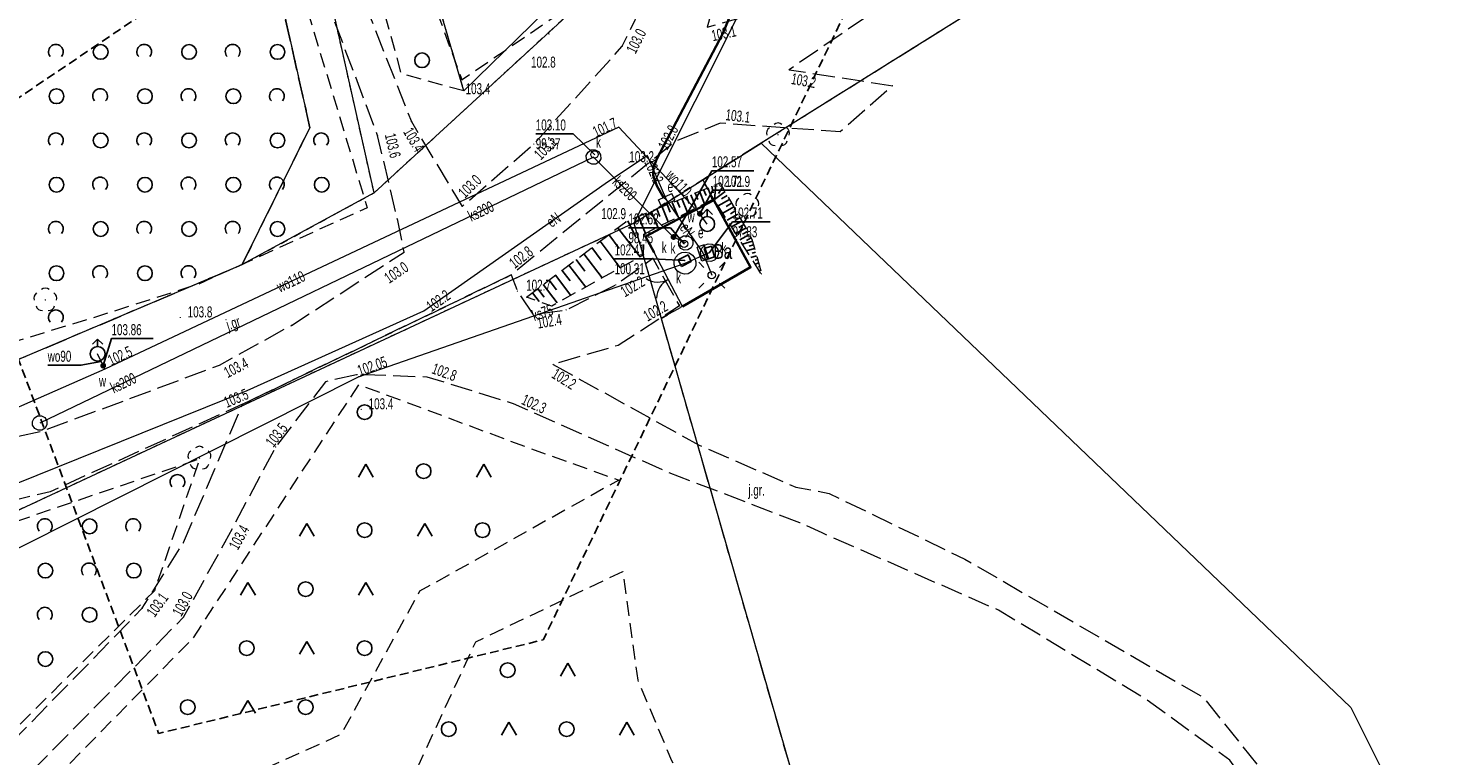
# Model space of a CAD drawing. Header units: metres. Extents: x 5550910 to 5553628, y 5952297 to 5957865.
# Tile 6 of 36: x 5552328 to 5552424, y 5953303 to 5953352. Entities that reach past the tile are written whole.
import ezdxf
from ezdxf.enums import TextEntityAlignment as Align

# ---------------------------------------------------------------- set-up
doc = ezdxf.new("R2010")
doc.units = ezdxf.units.M
for name, pattern in [('1.0_0.5', [1.5, 1, -0.5]), ('1.5_0.5', [2, 1.5, -0.5]), ('2', [0.9, 0.6, -0.3]), ('219-500', [0]), ('egkk-500', [2, 1.5, -0.5]), ('egug-500', [1, 0.5, -0.5]), ('otob_500', [0])]:
    doc.linetypes.add(name, pattern=pattern)
doc.layers.get('0').update_dxf_attribs({"color": 2, "lineweight": 5})
doc.styles.get("Standard").update_dxf_attribs({"font": 'Working1250', "width": 0.75})
doc.linetypes.add('902-500', pattern='A,3.75,0,[1,ksztalty.shx,S=0.5,R=0,X=0,Y=0],3.75', length=7.5)

# ---------------------------------------------------------------- blocks, each defined once
blk = doc.blocks.new('SUWH')
at = {"color": 0, "linetype": 'Continuous'}
for p in [(-0.354, 0.646), (0, 0.5), (0.354, 0.646)]:
    blk.add_line(p, (0, 1), dxfattribs=at)
blk.add_circle((0, 0), 0.5, dxfattribs=at)
blk = doc.blocks.new('US25')
at = {"linetype": 'Continuous', "lineweight": 0}
h = blk.add_hatch(color=0, dxfattribs=at)
edge = h.paths.add_edge_path()
edge.add_arc((0, 0), 0.2, 0, 360)
blk = doc.blocks.new('PW01')
at = {"linetype": 'Continuous', "lineweight": 13}
h = blk.add_hatch(color=0, dxfattribs=at)
edge = h.paths.add_edge_path()
edge.add_arc((0, 0), 0.045, 0, 360)
blk = doc.blocks.new('OP021')
at = {"linetype": 'Continuous', "lineweight": 13}
h = blk.add_hatch(color=0, dxfattribs=at)
edge = h.paths.add_edge_path()
edge.add_arc((0, 0), 0.05, 0, 360)
at = {"color": 0, "linetype": 'Continuous', "lineweight": 13}
for centre, start, end in [((-0.38, 0.124), 121.308, 202.548), ((0, 0.4), 49.272, 130.728), ((0.38, 0.124), 337.452, 58.692), ((-0.235, -0.324), 193.221, 274.871), ((0.235, -0.324), 265.129, 346.779)]:
    blk.add_arc(centre, 0.4, start, end, dxfattribs=at)
blk = doc.blocks.new('US22')
at = {"color": 0, "linetype": 'Continuous', "lineweight": 13}
blk.add_circle((0, 0), 0.25, dxfattribs=at)
blk = doc.blocks.new('US18')
at = {"color": 0, "linetype": 'Continuous', "lineweight": 13}
for p, q in [((-0.5, -0.25), (-0.5, 0.25)), ((-0.5, 0.25), (0.5, 0.25)), ((0.5, -0.25), (0.5, 0.25)), ((-0.5, -0.25), (0.5, -0.25))]:
    blk.add_line(p, q, dxfattribs=at)
blk = doc.blocks.new('SM01')
at = {"color": 0, "linetype": 'Continuous', "lineweight": 13}
for p, q in [((-0.53, 0.531), (-0.883, 0.884)), ((0.531, 0.531), (0.884, 0.884)), ((-0.53, -0.53), (-0.883, -0.883)), ((0.531, -0.53), (0.884, -0.883))]:
    blk.add_line(p, q, dxfattribs=at)
blk.add_circle((0, 0), 0.25, dxfattribs=at)
blk = doc.blocks.new('SUPWP')
at = {"color": 0, "linetype": 'Continuous'}
blk.add_lwpolyline([(-0.375, -0.25), (0.375, -0.25), (0.375, 0.25), (-0.375, 0.25)], close=True, dxfattribs=at)
blk = doc.blocks.new('OTZK3')
at = {"color": 0, "linetype": 'Continuous'}
for p, q in [((-0.5, -0.289), (0, 0.577)), ((0, 0.577), (0.5, -0.289))]:
    blk.add_line(p, q, dxfattribs=at)
blk = doc.blocks.new('OTZK1')
at = {"color": 0, "linetype": 'Continuous'}
blk.add_circle((0, 0), 0.5, dxfattribs=at)
blk = doc.blocks.new('OTZK2')
at = {"color": 0, "linetype": 'Continuous'}
blk.add_arc((0, 0), 0.5, 318.85, 221.162, dxfattribs=at)
blk = doc.blocks.new('OK02')
at = {"color": 0, "linetype": 'Continuous', "lineweight": 0}
for centre, start, end in [((-1.5, 0), 0, 60), ((1.5, 0), 120, 180)]:
    blk.add_arc(centre, 1.5, start, end, dxfattribs=at)

msp = doc.modelspace()

# ---------------------------------------------------------------- linework, layer by layer
at = {"layer": '000 Inne (niezydentyfikowane)', "color": 7, "linetype": 'CONTINUOUS', "lineweight": 25, "flags": 128}
for points in [[(5552374.43, 5953341.16), (5552374.76, 5953340.36)], [(5552374.7, 5953341.27), (5552374.79, 5953340.82)], [(5552374.98, 5953341.39), (5552374.88, 5953340.37)], [(5552375.44, 5953341.21), (5552375.16, 5953340.79)], [(5552372.34, 5953340.3), (5552372.54, 5953339.83)], [(5552372.67, 5953340.44), (5552373.05, 5953339.5)], [(5552372.98, 5953340.56), (5552373.17, 5953340.11)], [(5552373.28, 5953340.69), (5552373.65, 5953339.81)], [(5552373.58, 5953340.81), (5552373.76, 5953340.38)], [(5552373.87, 5953340.93), (5552374.22, 5953340.09)], [(5552374.15, 5953341.05), (5552374.32, 5953340.64)], [(5552375.61, 5953340.91), (5552374.88, 5953340.37)], [(5552375.91, 5953340.38), (5552375.14, 5953339.95)], [(5552375.76, 5953340.64), (5552375.37, 5953340.42)], [(5552370.2, 5953339.42), (5552370.43, 5953338.86)], [(5552370.6, 5953339.58), (5552371.05, 5953338.5)], [(5552370.97, 5953339.74), (5552371.19, 5953339.21)], [(5552371.33, 5953339.88), (5552371.75, 5953338.85)], [(5552371.68, 5953340.03), (5552371.88, 5953339.52)], [(5552372.01, 5953340.17), (5552372.42, 5953339.19)], [(5552376.2, 5953339.87), (5552375.46, 5953339.45)], [(5552376.05, 5953340.12), (5552375.68, 5953339.91)], [(5552376.48, 5953339.38), (5552375.76, 5953338.97)], [(5552376.34, 5953339.62), (5552375.97, 5953339.41)], [(5552368.33, 5953338.46), (5552369.84, 5953336.49)], [(5552369, 5953338.92), (5552369.52, 5953337.87)], [(5552369.73, 5953339.23), (5552370.21, 5953338.07)], [(5552376.75, 5953338.9), (5552376.05, 5953338.51)], [(5552376.61, 5953339.14), (5552376.26, 5953338.94)], [(5552377.01, 5953338.44), (5552376.34, 5953338.06)], [(5552376.88, 5953338.67), (5552376.54, 5953338.47)], [(5552367.12, 5953337.54), (5552368.49, 5953335.74)], [(5552367.72, 5953337.99), (5552368.43, 5953337.05)], [(5552377.26, 5953337.99), (5552376.61, 5953337.63)], [(5552377.47, 5953337.54), (5552376.79, 5953337.34)], [(5552377.13, 5953338.21), (5552376.8, 5953338.03)], [(5552377.38, 5953337.77), (5552377.06, 5953337.59)], [(5552366.02, 5953336.7), (5552367.27, 5953335.06)], [(5552366.56, 5953337.11), (5552367.21, 5953336.25)], [(5552377.61, 5953337.05), (5552377.07, 5953336.89)], [(5552377.54, 5953337.29), (5552377.24, 5953337.2)], [(5552377.75, 5953336.56), (5552377.36, 5953336.45)], [(5552377.68, 5953336.8), (5552377.45, 5953336.74)], [(5552364.54, 5953335.58), (5552365.09, 5953334.86)], [(5552365.01, 5953335.93), (5552366.15, 5953334.44)], [(5552365.5, 5953336.31), (5552366.1, 5953335.52)], [(5552377.89, 5953336.07), (5552377.64, 5953336)], [(5552377.82, 5953336.31), (5552377.66, 5953336.27)], [(5552377.96, 5953335.82), (5552377.87, 5953335.8)], [(5552378.03, 5953335.58), (5552377.92, 5953335.55)], [(5552363.26, 5953334.6), (5552364.21, 5953333.36)], [(5552363.67, 5953334.91), (5552364.16, 5953334.26)], [(5552364.09, 5953335.24), (5552365.13, 5953333.87)], [(5552378.1, 5953335.33), (5552378.08, 5953335.33)], [(5552362.54, 5953334.05), (5552363, 5953333.45)], [(5552362.89, 5953334.32), (5552363.32, 5953333.75)]]:
    msp.add_lwpolyline(points, dxfattribs=at)
at = {"layer": '217-kontur klasyfikacyjny', "color": 92, "linetype": 'egkk-500', "lineweight": 18, "flags": 128}
for points in [[(5552478.61, 5953407.01), (5552378.06, 5953344.19)], [(5552347.43, 5953345.24), (5552340.49, 5953376.16)], [(5552342.84, 5953335.96), (5552347.43, 5953345.24)], [(5552378.06, 5953344.19), (5552374.09, 5953341.71)], [(5552374.09, 5953341.71), (5552377.34, 5953335.78)], [(5552327.69, 5953329.54), (5552342.84, 5953335.96)], [(5552377.34, 5953335.78), (5552371.27, 5953332.31)], [(5552371.27, 5953332.31), (5552381.51, 5953296.68)]]:
    msp.add_lwpolyline(points, dxfattribs=at)
at = {"layer": '218-kontur użytku gruntowego', "color": 3, "linetype": 'egug-500', "lineweight": 18, "flags": 128}
for points in [[(5552351.79, 5953340.82), (5552336.03, 5953411.16)], [(5552478.61, 5953407.01), (5552378.06, 5953344.19)], [(5552340.49, 5953376.16), (5552347.43, 5953345.24)], [(5552351.79, 5953340.82), (5552366.19, 5953354.05)], [(5552347.43, 5953345.24), (5552342.84, 5953335.96)], [(5552378.06, 5953344.19), (5552374.09, 5953341.71)], [(5552374.09, 5953341.71), (5552369.41, 5953338.78)], [(5552377.34, 5953335.78), (5552374.09, 5953341.71)], [(5552342.84, 5953335.96), (5552351.79, 5953340.82)], [(5552268.64, 5953291.82), (5552369.41, 5953338.78)], [(5552369.41, 5953338.78), (5552371.27, 5953332.31)], [(5552342.84, 5953335.96), (5552327.69, 5953329.54)], [(5552371.27, 5953332.31), (5552377.34, 5953335.78)], [(5552371.27, 5953332.31), (5552381.51, 5953296.68)]]:
    msp.add_lwpolyline(points, dxfattribs=at)
at = {"layer": '219-działka ewidencyjna', "color": 7, "linetype": '219-500', "lineweight": 18, "flags": 128}
for points in [[(5552351.79, 5953340.82), (5552336.03, 5953411.16)], [(5552478.61, 5953407.01), (5552378.06, 5953344.19)], [(5552340.49, 5953376.16), (5552347.43, 5953345.24)], [(5552377.7, 5953355.29), (5552369.41, 5953338.78)], [(5552351.79, 5953340.82), (5552366.19, 5953354.05)], [(5552342.84, 5953335.96), (5552347.43, 5953345.24)], [(5552369.41, 5953338.78), (5552378.06, 5953344.19)], [(5552378.06, 5953344.19), (5552418.07, 5953305.94)], [(5552351.79, 5953340.82), (5552342.84, 5953335.96)], [(5552369.41, 5953338.78), (5552268.64, 5953291.82)], [(5552369.41, 5953338.78), (5552381.51, 5953296.68)], [(5552327.69, 5953329.54), (5552342.84, 5953335.96)], [(5552418.07, 5953305.94), (5552433.21, 5953275.7)]]:
    msp.add_lwpolyline(points, dxfattribs=at)
at = {"layer": 'brama', "color": 7, "linetype": 'otob_500', "lineweight": 18, "flags": 128}
msp.add_lwpolyline([(5552372.71, 5953333.13), (5552370.8, 5953336.77)], dxfattribs=at)
at = {"layer": 'jezdnia', "color": 7, "linetype": '1.5_0.5', "lineweight": 18, "flags": 128}
for points in [[(5552467.22, 5953593.07), (5552465.75, 5953588.72), (5552460.16, 5953569.31), (5552476.33, 5953582.98), (5552479.14, 5953581.09), (5552477.12, 5953579.4), (5552456.6, 5953562.2), (5552449.75, 5953544.75), (5552442.78, 5953529.39), (5552430.85, 5953502.17), (5552417.35, 5953472.01), (5552410.84, 5953456.72), (5552404.74, 5953441.14), (5552389.69, 5953407.56), (5552383.2, 5953382.08), (5552381.79, 5953379.11), (5552379.86, 5953370.94), (5552377.3, 5953362.18), (5552375.97, 5953357.86), (5552374.4, 5953352.05), (5552380.32, 5953353.73), (5552399.58, 5953368.26), (5552431.33, 5953393.09), (5552454.4, 5953406.26), (5552466.79, 5953413.22), (5552475.85, 5953417.55), (5552500.84, 5953426.54), (5552524.26, 5953432.31), (5552552.45, 5953437.03), (5552554.42, 5953433.79), (5552548.84, 5953432.88), (5552547.69, 5953431.73), (5552543.39, 5953427.37), (5552535.78, 5953419.67), (5552493.58, 5953406.68), (5552479.74, 5953402.53), (5552468.93, 5953398.47), (5552437.29, 5953378.05), (5552418.18, 5953366.4), (5552417.07, 5953367.92), (5552425.83, 5953373.44), (5552447.52, 5953387.1), (5552469.32, 5953400.77), (5552499.97, 5953410.68), (5552535.19, 5953421.52), (5552540, 5953426.74), (5552543.08, 5953430.11), (5552544.87, 5953432.04), (5552525.6, 5953428.59), (5552499.43, 5953421.94), (5552475.46, 5953414.07), (5552453.81, 5953403), (5552448.49, 5953399.5), (5552433.2, 5953389.86), (5552418.17, 5953377.96), (5552401.95, 5953365.38), (5552389.72, 5953355.85), (5552379.95, 5953349.17), (5552386.98, 5953348.09), (5552383.42, 5953344.96), (5552375.28, 5953345.55), (5552372.22, 5953344.3), (5552361.1, 5953335.26), (5552342.86, 5953326.49), (5552329.81, 5953320.56), (5552321.37, 5953318.53), (5552308.43, 5953313.98), (5552297.24, 5953308.45), (5552284.75, 5953302.74), (5552271.3, 5953295.8), (5552272.6, 5953293.93), (5552276.66, 5953289.12), (5552283.31, 5953282.56), (5552281.54, 5953281.1), (5552274.51, 5953287.68), (5552269.79, 5953292.31), (5552267.19, 5953294.08), (5552268.17, 5953292.22), (5552264.29, 5953290.39), (5552260.95, 5953291.55), (5552259.64, 5953290.88), (5552251.37, 5953288.12), (5552247.71, 5953286.76), (5552238.24, 5953282.74), (5552238.93, 5953280.65), (5552235.71, 5953279.06), (5552234.83, 5953280.1), (5552233.39, 5953280.77), (5552231.45, 5953280.1), (5552224.75, 5953277.04), (5552212.02, 5953270.96), (5552203.23, 5953266.37), (5552188.51, 5953257.83), (5552179.38, 5953252.63), (5552166.34, 5953244.32), (5552157.22, 5953238.02), (5552150.56, 5953233.62), (5552150.16, 5953231.4), (5552151.59, 5953229.41), (5552148.82, 5953227.24), (5552147.05, 5953228.16), (5552142.96, 5953228.91), (5552138.65, 5953226.01), (5552132.8, 5953222.27), (5552124.69, 5953216.76), (5552117.97, 5953212.31), (5552113.92, 5953208.58), (5552116.09, 5953206.08), (5552132.37, 5953192.99), (5552130.07, 5953189.54), (5552113.05, 5953203.57), (5552110.6, 5953204.71), (5552109.76, 5953204.35), (5552108.18, 5953203.56), (5552103.62, 5953198.45), (5552099.64, 5953194.18), (5552097.11, 5953190.63), (5552094.39, 5953184.52), (5552095.51, 5953192.94), (5552096.46, 5953193.29), (5552097.12, 5953197.61), (5552096.15, 5953198.09), (5552096.49, 5953201.04), (5552096.9, 5953207.97), (5552097, 5953213.18), (5552100.02, 5953214.11), (5552100.14, 5953217.29), (5552096.78, 5953218.46), (5552096.23, 5953224.74), (5552099, 5953220.07), (5552101.71, 5953218.46), (5552105.9, 5953217.42), (5552111.83, 5953216.84), (5552117.92, 5953218.02), (5552123.2, 5953220.54), (5552130.9, 5953225.14), (5552131.82, 5953226.73), (5552142.97, 5953233.49), (5552145.17, 5953233.96), (5552155.7, 5953241.38), (5552164.67, 5953247.89), (5552177.89, 5953255.64), (5552187.05, 5953261.17), (5552201.96, 5953269.29), (5552210.97, 5953273.93), (5552218.9, 5953277.8), (5552219.91, 5953280.27), (5552219.42, 5953282.67), (5552222.61, 5953283.74), (5552223.49, 5953282.15), (5552225.42, 5953281.23), (5552227.49, 5953281.97), (5552246.99, 5953290.1), (5552257.06, 5953294.21), (5552260.7, 5953296.26), (5552262.25, 5953300.52), (5552262.45, 5953301.21), (5552266.24, 5953302.79), (5552268.79, 5953299.92), (5552267.77, 5953307.53), (5552270.54, 5953308.56), (5552272.98, 5953302.32), (5552282.82, 5953306.56), (5552295.82, 5953312.45), (5552306.9, 5953317.82), (5552308.17, 5953318.78), (5552308.67, 5953322.01), (5552308.08, 5953324.61), (5552310.93, 5953325.6), (5552311.84, 5953322.46), (5552312.43, 5953319.96), (5552320.23, 5953322.69), (5552329.37, 5953324.71), (5552341.29, 5953329.14), (5552346.18, 5953331.84), (5552353.83, 5953336.81), (5552353.4, 5953338.94), (5552352.03, 5953344.71), (5552348.8, 5953353.27), (5552347.26, 5953358.05), (5552343.75, 5953368.21), (5552345.85, 5953369.93), (5552349.53, 5953358.95), (5552351.04, 5953353.96), (5552354.32, 5953345.65), (5552357.76, 5953339.9), (5552362.63, 5953344.13), (5552368.63, 5953350.76), (5552372.24, 5953358.21), (5552375.64, 5953367.21), (5552378.9, 5953380.49), (5552380.42, 5953384.71), (5552386.27, 5953409.18), (5552395.59, 5953430.13), (5552406.02, 5953454.2), (5552416.48, 5953477.4), (5552425.35, 5953495.74), (5552439.86, 5953529.73), (5552451.05, 5953554.8), (5552453.14, 5953560.78), (5552456.81, 5953571.09), (5552459.52, 5953578.26), (5552463.29, 5953591.48)], [(5552363.94, 5953329.19), (5552373.84, 5953323.72), (5552380.4, 5953320.88), (5552382.66, 5953320.45), (5552391.87, 5953316), (5552408.1, 5953306.59), (5552420.05, 5953291.6), (5552421.54, 5953287.74), (5552425.6, 5953267.8), (5552426.7, 5953259), (5552424.54, 5953257.83), (5552422.81, 5953270.53), (5552419.88, 5953285.93), (5552417.89, 5953290.89), (5552409.87, 5953302.36), (5552404.04, 5953306.57), (5552394.16, 5953312.53), (5552382.19, 5953317.77), (5552380.69, 5953318.45), (5552371.74, 5953321.87), (5552361.24, 5953326.53), (5552355.4, 5953328.33), (5552350.64, 5953328.5), (5552348.49, 5953328.02), (5552345.11, 5953323.6), (5552341.67, 5953317.14), (5552338.83, 5953312.03), (5552301.27, 5953273.93), (5552298.21, 5953271.29), (5552293.93, 5953270.12), (5552300.12, 5953275.79), (5552336.06, 5953312.66), (5552338.84, 5953317.09), (5552342.86, 5953326.49), (5552361.1, 5953335.26), (5552361.52, 5953334.16), (5552362.58, 5953332.58), (5552364.82, 5953332.89), (5552368.19, 5953334.59), (5552370.7, 5953336.39), (5552372.51, 5953333.16), (5552368.36, 5953330.48)]]:
    msp.add_lwpolyline(points, close=True, dxfattribs=at)
at = {"layer": 'komora podziemna', "color": 34, "linetype": 'CONTINUOUS', "lineweight": 18, "flags": 128}
for points in [[(5552366.34, 5953342.88), (5552366.2, 5953343.1), (5552366.19, 5953343.36), (5552366.31, 5953343.59), (5552366.53, 5953343.73), (5552366.79, 5953343.74), (5552367.02, 5953343.62), (5552367.16, 5953343.4), (5552367.17, 5953343.14), (5552367.05, 5953342.91), (5552366.83, 5953342.77), (5552366.57, 5953342.76)], [(5552372.6, 5953337.06), (5552372.46, 5953337.28), (5552372.45, 5953337.54), (5552372.57, 5953337.77), (5552372.79, 5953337.91), (5552373.05, 5953337.92), (5552373.28, 5953337.8), (5552373.42, 5953337.58), (5552373.43, 5953337.32), (5552373.31, 5953337.09), (5552373.09, 5953336.95), (5552372.83, 5953336.94)], [(5552374.14, 5953336.33), (5552373.99, 5953336.55), (5552373.95, 5953336.82), (5552374.03, 5953337.07), (5552374.21, 5953337.27), (5552374.46, 5953337.36), (5552374.73, 5953337.34), (5552374.96, 5953337.21), (5552375.11, 5953336.99), (5552375.15, 5953336.72), (5552375.07, 5953336.47), (5552374.89, 5953336.27), (5552374.64, 5953336.18), (5552374.37, 5953336.2)], [(5552372.38, 5953335.51), (5552372.22, 5953335.72), (5552372.15, 5953335.97), (5552372.16, 5953336.23), (5552372.26, 5953336.47), (5552372.44, 5953336.66), (5552372.67, 5953336.78), (5552372.93, 5953336.81), (5552373.18, 5953336.75), (5552373.4, 5953336.61), (5552373.56, 5953336.4), (5552373.63, 5953336.15), (5552373.62, 5953335.89), (5552373.52, 5953335.65), (5552373.34, 5953335.46), (5552373.11, 5953335.34), (5552372.85, 5953335.31), (5552372.6, 5953335.37)], [(5552328.76, 5953324.85), (5552328.62, 5953325.07), (5552328.61, 5953325.33), (5552328.73, 5953325.56), (5552328.95, 5953325.7), (5552329.21, 5953325.71), (5552329.44, 5953325.59), (5552329.58, 5953325.37), (5552329.59, 5953325.11), (5552329.47, 5953324.88), (5552329.25, 5953324.74), (5552328.99, 5953324.73)]]:
    msp.add_lwpolyline(points, close=True, dxfattribs=at)
at = {"layer": 'obudowa ochronna przewodu', "color": 7, "linetype": 'CONTINUOUS', "lineweight": 35, "flags": 128}
msp.add_lwpolyline([(5552377.42, 5953355.93), (5552376.64, 5953354.53), (5552375.46, 5953351.62), (5552370.98, 5953343.14), (5552370.76, 5953342.54), (5552370.72, 5953342.02), (5552370.97, 5953341.3), (5552371.42, 5953340.51)], dxfattribs=at)
at = {"layer": 'ogrodzenie trwałe', "color": 7, "linetype": '902-500', "lineweight": 35, "flags": 128}
msp.add_lwpolyline([(5552370.8, 5953336.77), (5552370.21, 5953337.86), (5552374.85, 5953340.33), (5552377.34, 5953335.78), (5552372.71, 5953333.13)], dxfattribs=at)
at = {"layer": 'przewód elektroenergetyczny podziemny', "color": 1, "linetype": 'CONTINUOUS', "lineweight": 18, "flags": 128}
for points in [[(5552371.64, 5953340.33), (5552371.42, 5953340.51), (5552370.97, 5953341.3), (5552370.72, 5953342.02), (5552370.76, 5953342.54), (5552370.98, 5953343.14), (5552375.46, 5953351.62), (5552376.64, 5953354.53), (5552377.42, 5953355.93), (5552380.54, 5953363.27), (5552381.75, 5953366.49), (5552387.68, 5953380.37), (5552393.15, 5953393.79), (5552403.04, 5953418.48), (5552415.56, 5953447.61), (5552416.61, 5953449.91), (5552416.62, 5953450.21), (5552416.53, 5953450.39), (5552415.38, 5953450.84), (5552409.32, 5953453.38), (5552406.76, 5953454.4), (5552406.64, 5953454.38)], [(5552241.99, 5953279.33), (5552241.66, 5953280.21), (5552268.12, 5953292.99), (5552312.5, 5953313.07), (5552318.86, 5953317.65), (5552343.18, 5953327.43), (5552355.16, 5953332.82), (5552367.7, 5953341.61), (5552370.32, 5953343.36), (5552371.64, 5953340.33)], [(5552371.64, 5953340.33), (5552374.1, 5953336.75)], [(5552374.1, 5953336.75), (5552374.7, 5953335.24)]]:
    msp.add_lwpolyline(points, dxfattribs=at)
at = {"layer": 'przewód kanalizacyjny', "color": 34, "linetype": 'CONTINUOUS', "lineweight": 18, "flags": 128}
for points in [[(5552372.94, 5953337.43), (5552372.11, 5953337.83), (5552366.68, 5953343.25), (5552329.1, 5953325.22)], [(5552253.34, 5953033.9), (5552252.59, 5953035.39), (5552247.35, 5953039.67), (5552253.84, 5953100.39), (5552256.73, 5953117.89), (5552253.78, 5953167.19), (5552249.82, 5953236.76), (5552298.33, 5953270.69), (5552289.25, 5953298.17), (5552321.56, 5953313.69), (5552350.74, 5953328.36), (5552372.89, 5953336.06), (5552374.55, 5953336.77)]]:
    msp.add_lwpolyline(points, dxfattribs=at)
at = {"layer": 'przewód wodociągowy', "color": 5, "linetype": 'CONTINUOUS', "lineweight": 18, "flags": 128}
for points in [[(5552374.4, 5953338.71), (5552373.9, 5953339.41), (5552368.4, 5953345.28), (5552333.52, 5953328.88), (5552310.46, 5953318.74), (5552282.53, 5953305.93), (5552280.26, 5953305.19), (5552253.39, 5953293.4), (5552226.14, 5953281.61), (5552222.73, 5953280.16), (5552216.93, 5953279.5), (5552190.83, 5953266.77), (5552166.41, 5953252.76), (5552117.22, 5953223.33), (5552101.94, 5953229.54), (5552101.65, 5953229.45)], [(5552333.52, 5953328.88), (5552333.41, 5953329.11), (5552333.03, 5953329.91)]]:
    msp.add_lwpolyline(points, dxfattribs=at)
at = {"layer": 'przewód wodociągowy-Atr1', "color": 5, "flags": 128}
msp.add_lwpolyline([(5552333.28, 5953329.39), (5552331.9, 5953329.14), (5552329.644, 5953329.14)], dxfattribs=at)
at = {"layer": 'rzędna-Atr2', "color": 7, "flags": 128}
for points in [[(5552366.75, 5953343.42), (5552365.31, 5953344.82), (5552362.759, 5953344.82)], [(5552372.11, 5953337.83), (5552374.71, 5953342.32), (5552377.564, 5953342.32)], [(5552373.9, 5953339.41), (5552374.77, 5953341), (5552377.326, 5953341)], [(5552372.82, 5953337.37), (5552371.9, 5953338.45), (5552369.052, 5953338.45)], [(5552374.55, 5953336.77), (5552376.12, 5953338.85), (5552378.676, 5953338.85)], [(5552372.87, 5953336.23), (5552370.7, 5953336.35), (5552368.112, 5953336.35)], [(5552333.41, 5953329.11), (5552333.97, 5953330.94), (5552336.787, 5953330.94)]]:
    msp.add_lwpolyline(points, dxfattribs=at)
at = {"layer": 'rów przydrożny (poligon)', "color": 7, "linetype": 'CONTINUOUS', "lineweight": 18, "flags": 128}
msp.add_lwpolyline([(5552342.95, 5953423.28), (5552349.57, 5953403.21), (5552355.75, 5953384.04), (5552361.03, 5953368.36), (5552365.19, 5953354.88), (5552357.87, 5953347.73), (5552337.66, 5953416.65), (5552340.18, 5953419.94)], close=True, dxfattribs=at)
at = {"layer": 'skarpa nieumocniona', "color": 7, "linetype": '1.0_0.5', "lineweight": 18, "flags": 128}
for points in [[(5552350.67, 5953367.74), (5552356.78, 5953364.1), (5552359.31, 5953356.07), (5552362.11, 5953357.38), (5552358.87, 5953364.32), (5552363.38, 5953366.65), (5552366.58, 5953354.48), (5552357.77, 5953348.48)], [(5552350.67, 5953367.74), (5552356.78, 5953364.1), (5552359.31, 5953356.07), (5552362.11, 5953357.38), (5552358.87, 5953364.32), (5552363.38, 5953366.65), (5552366.58, 5953354.48), (5552357.77, 5953348.48)], [(5552362.14, 5953333.75), (5552368.87, 5953338.87), (5552375.27, 5953341.51), (5552377.43, 5953337.69), (5552378.13, 5953335.22), (5552374.85, 5953340.41), (5552370.08, 5953338.01), (5552370.04, 5953336.6), (5552363.84, 5953333.15)], [(5552362.14, 5953333.75), (5552368.87, 5953338.87), (5552375.27, 5953341.51), (5552377.43, 5953337.69), (5552378.13, 5953335.22), (5552374.85, 5953340.41), (5552370.08, 5953338.01), (5552370.04, 5953336.6), (5552363.84, 5953333.15)]]:
    msp.add_lwpolyline(points, close=True, dxfattribs=at)
at = {"layer": 'teren zalesiony', "color": 7, "linetype": '1.0_0.5', "lineweight": 18, "flags": 128}
for points in [[(5552339.53, 5953310.66), (5552350.76, 5953327.83), (5552362.29, 5953323.54), (5552368.4, 5953321.35), (5552354.88, 5953313.81), (5552349.54, 5953304.1), (5552320.06, 5953290.87)], [(5552314.6, 5953257.3), (5552279.8, 5953178), (5552284.23, 5953143.44), (5552276.38, 5953101.88), (5552272.19, 5953088.15), (5552265.76, 5953061.3), (5552265.8, 5953057.38), (5552260.7, 5953060.61), (5552260.57, 5953076.43), (5552257.9, 5953096.66), (5552257.77, 5953110.56), (5552258.84, 5953120.69), (5552264.66, 5953140.23), (5552264.85, 5953142.85), (5552278.25, 5953154.41), (5552270.28, 5953195.41), (5552264.52, 5953195.62), (5552258.94, 5953225.24), (5552261.2, 5953229.6), (5552267.63, 5953230), (5552290.2, 5953247.95), (5552285.34, 5953255.71), (5552299.7, 5953269.89), (5552309.16, 5953281.14), (5552318.7, 5953283.81), (5552332.26, 5953284.05), (5552346.13, 5953292.79), (5552354.28, 5953300.88), (5552358.69, 5953310.39), (5552368.66, 5953315.16), (5552369.68, 5953307.78), (5552371.98, 5953302.34), (5552378.14, 5953290.37)]]:
    msp.add_lwpolyline(points, close=True, dxfattribs=at)
at = {"layer": 'zadrzewienie  zakrzewienie', "color": 7, "linetype": '1.0_0.5', "lineweight": 18, "flags": 128}
for points in [[(5552357.87, 5953347.73), (5552353.64, 5953348.9), (5552346.71, 5953374.13), (5552338.66, 5953402.14), (5552334.96, 5953415.63), (5552337.66, 5953416.65)], [(5552301.15, 5953337.46), (5552344.04, 5953363.84), (5552351.32, 5953339.81), (5552339.87, 5953334.63), (5552332.89, 5953332.4), (5552306.29, 5953324.29)], [(5552296.84, 5953274.13), (5552282.4, 5953285.32), (5552292.19, 5953299.76), (5552304.47, 5953300.17), (5552320.67, 5953316.23), (5552339.96, 5953322.8), (5552336.88, 5953313.84)]]:
    msp.add_lwpolyline(points, close=True, dxfattribs=at)
at = {"layer": 'Zakres', "color": 5, "linetype": '2', "lineweight": 25, "flags": 128}
msp.add_lwpolyline([(5551539.89, 5955556.3), (5551532.83, 5955579.59), (5551412.18, 5955533.02), (5551417.83, 5955463.17), (5551492.62, 5955303.01), (5551563.17, 5955284.66), (5551801.65, 5955188.71), (5551944.88, 5955090.64), (5552101.51, 5955073.7), (5552198.88, 5955088.52), (5552322.35, 5954926.24), (5552389.38, 5954546.65), (5552301.18, 5953845.33), (5552445.82, 5953604.03), (5552352.69, 5953364.14), (5552322.35, 5953343.68), (5552337.17, 5953304.17), (5552363.27, 5953310.52), (5552494.5, 5953582.87), (5552343.52, 5953842.51), (5552416.89, 5954365.33), (5552426.77, 5954541.01), (5552383.73, 5954780.19), (5552366.62, 5954919.72), (5552207.87, 5955119.74), (5552134.49, 5955107.04), (5551969.13, 5955121.77), (5551896.19, 5955180.95), (5551736.74, 5955259.26), (5551546.94, 5955321.35), (5551512.37, 5955423.66), (5551586.45, 5955433.54)], close=True, dxfattribs=at)

# ---------------------------------------------------------------- block references
at = {"layer": 'brama', "color": 7, "linetype": 'CONTINUOUS', "lineweight": 18, "rotation": 117.687}
msp.add_blockref('OK02', (5552371.755, 5953334.95), dxfattribs=at)
at = {"layer": 'drzewo liściaste', "color": 94, "linetype": 'CONTINUOUS', "lineweight": 18}
for p in [(5552379.2, 5953344.76), (5552377.12, 5953339.98), (5552329.48, 5953333.57), (5552339.94, 5953322.84)]:
    msp.add_blockref('OP021', p, dxfattribs=at)
at = {"layer": 'hydrant', "color": 5, "linetype": 'CONTINUOUS', "lineweight": 18}
for p in [(5552374.4, 5953338.71), (5552333.03, 5953329.91)]:
    msp.add_blockref('SUWH', p, dxfattribs=at)
at = {"layer": 'latarnia', "color": 7, "linetype": 'CONTINUOUS', "lineweight": 18}
msp.add_blockref('SM01', (5552374.7, 5953335.24), dxfattribs=at)
at = {"layer": 'pikieta naturalna', "color": 7, "linetype": 'CONTINUOUS', "lineweight": 13}
for p in [(5552363.66, 5953351.59), (5552368.63, 5953350.76), (5552379.95, 5953349.17), (5552357.77, 5953348.48), (5552354.32, 5953345.65), (5552375.28, 5953345.55), (5552352.03, 5953344.71), (5552362.63, 5953344.13), (5552372.22, 5953344.3), (5552369.11, 5953342.9), (5552375.27, 5953341.51), (5552374.85, 5953340.41), (5552357.76, 5953339.9), (5552368.87, 5953338.87), (5552370.08, 5953338.01), (5552353.83, 5953336.81), (5552370.04, 5953336.6), (5552370.7, 5953336.39), (5552361.1, 5953335.26), (5552368.19, 5953334.59), (5552361.52, 5953334.16), (5552362.14, 5953333.75), (5552362.58, 5953332.58), (5552363.84, 5953333.15), (5552364.82, 5953332.89), (5552372.51, 5953333.16), (5552338.64, 5953332.37), (5552346.18, 5953331.84), (5552368.36, 5953330.48), (5552341.29, 5953329.14), (5552363.94, 5953329.19), (5552348.49, 5953328.02), (5552350.64, 5953328.5), (5552355.4, 5953328.33), (5552342.86, 5953326.49), (5552350.92, 5953326.14), (5552361.24, 5953326.53), (5552345.11, 5953323.6), (5552338.84, 5953317.09), (5552341.67, 5953317.14), (5552336.06, 5953312.66), (5552338.83, 5953312.03)]:
    msp.add_blockref('PW01', p, dxfattribs=at)
at = {"layer": 'rzędna', "color": 5, "linetype": 'CONTINUOUS', "lineweight": 18}
for p in [(5552368.4, 5953345.28), (5552373.9, 5953339.41), (5552333.41, 5953329.11), (5552333.52, 5953328.88)]:
    msp.add_blockref('PW01', p, dxfattribs=at)
at = {"layer": 'rzędna', "color": 34, "linetype": 'CONTINUOUS', "lineweight": 18}
for p in [(5552366.75, 5953343.42), (5552372.11, 5953337.83), (5552372.82, 5953337.37), (5552374.55, 5953336.77), (5552372.87, 5953336.23), (5552350.74, 5953328.36)]:
    msp.add_blockref('PW01', p, dxfattribs=at)
at = {"layer": 'rzędna', "color": 1, "linetype": 'CONTINUOUS', "lineweight": 18}
for p in [(5552370.32, 5953343.36), (5552370.98, 5953343.14), (5552355.16, 5953332.82)]:
    msp.add_blockref('PW01', p, dxfattribs=at)
at = {"layer": 'szafa elektroenergetyczna lub kontener', "color": 1, "linetype": 'CONTINUOUS', "lineweight": 18}
for p, rotation in [((5552371.64, 5953340.33), 25.277), ((5552374.1, 5953336.75), 108.435)]:
    msp.add_blockref('US18', p, dxfattribs=dict(at, rotation=rotation))
at = {"layer": 'teren zalesiony', "color": 7, "linetype": 'CONTINUOUS', "lineweight": 18}
for name, p in [('OTZK1', (5552351.146, 5953325.956)), ('OTZK3', (5552351.233, 5953321.842)), ('OTZK1', (5552355.146, 5953321.956)), ('OTZK3', (5552359.233, 5953321.842)), ('OTZK3', (5552347.233, 5953317.842)), ('OTZK1', (5552351.146, 5953317.956)), ('OTZK3', (5552355.233, 5953317.842)), ('OTZK1', (5552359.146, 5953317.956)), ('OTZK3', (5552343.233, 5953313.842)), ('OTZK1', (5552347.146, 5953313.956)), ('OTZK3', (5552351.233, 5953313.842)), ('OTZK1', (5552343.146, 5953309.956)), ('OTZK3', (5552347.233, 5953309.842)), ('OTZK1', (5552351.146, 5953309.956)), ('OTZK1', (5552360.856, 5953308.466)), ('OTZK3', (5552364.943, 5953308.352)), ('OTZK1', (5552339.146, 5953305.956)), ('OTZK3', (5552343.233, 5953305.842)), ('OTZK1', (5552347.146, 5953305.956)), ('OTZK1', (5552356.856, 5953304.466)), ('OTZK1', (5552364.856, 5953304.466)), ('OTZK3', (5552360.943, 5953304.352)), ('OTZK3', (5552368.943, 5953304.352))]:
    msp.add_blockref(name, p, dxfattribs=at)
at = {"layer": 'właz do komory lub kanału - okrągły', "color": 7, "linetype": 'CONTINUOUS', "lineweight": 18}
for p in [(5552366.75, 5953343.42), (5552372.82, 5953337.37)]:
    msp.add_blockref('US22', p, dxfattribs=at)
at = {"layer": 'właz do komory lub kanału - prostokątny', "color": 7, "linetype": 'CONTINUOUS', "lineweight": 18}
for p, rotation in [((5552372.87, 5953336.23), 26.565), ((5552374.55, 5953336.77), 287.429)]:
    msp.add_blockref('SUPWP', p, dxfattribs=dict(at, rotation=rotation))
at = {"layer": 'zadrzewienie  zakrzewienie', "color": 7, "linetype": 'CONTINUOUS', "lineweight": 18}
for name, p in [('OTZK2', (5552330.194, 5953350.387)), ('OTZK1', (5552333.236, 5953350.376)), ('OTZK2', (5552336.194, 5953350.387)), ('OTZK1', (5552339.236, 5953350.376)), ('OTZK2', (5552342.194, 5953350.387)), ('OTZK1', (5552345.236, 5953350.376)), ('OTZK1', (5552355.046, 5953349.816)), ('OTZK1', (5552330.236, 5953347.376)), ('OTZK2', (5552333.194, 5953347.387)), ('OTZK1', (5552336.236, 5953347.376)), ('OTZK2', (5552339.194, 5953347.387)), ('OTZK1', (5552342.236, 5953347.376)), ('OTZK2', (5552345.194, 5953347.387)), ('OTZK2', (5552330.194, 5953344.387)), ('OTZK1', (5552333.236, 5953344.376)), ('OTZK2', (5552336.194, 5953344.387)), ('OTZK1', (5552339.236, 5953344.376)), ('OTZK2', (5552342.194, 5953344.387)), ('OTZK1', (5552345.236, 5953344.376)), ('OTZK2', (5552348.194, 5953344.387)), ('OTZK1', (5552330.236, 5953341.376)), ('OTZK2', (5552333.194, 5953341.387)), ('OTZK1', (5552336.236, 5953341.376)), ('OTZK2', (5552339.194, 5953341.387)), ('OTZK1', (5552342.236, 5953341.376)), ('OTZK2', (5552345.194, 5953341.387)), ('OTZK1', (5552348.236, 5953341.376)), ('OTZK2', (5552330.194, 5953338.387)), ('OTZK1', (5552333.236, 5953338.376)), ('OTZK2', (5552336.194, 5953338.387)), ('OTZK1', (5552339.236, 5953338.376)), ('OTZK2', (5552342.194, 5953338.387)), ('OTZK1', (5552345.236, 5953338.376)), ('OTZK1', (5552330.236, 5953335.376)), ('OTZK2', (5552333.194, 5953335.387)), ('OTZK1', (5552336.236, 5953335.376)), ('OTZK2', (5552339.194, 5953335.387)), ('OTZK2', (5552330.194, 5953332.387)), ('OTZK2', (5552338.444, 5953321.227)), ('OTZK2', (5552329.444, 5953318.227)), ('OTZK1', (5552332.486, 5953318.216)), ('OTZK2', (5552335.444, 5953318.227)), ('OTZK1', (5552329.486, 5953315.216)), ('OTZK2', (5552332.444, 5953315.227)), ('OTZK1', (5552335.486, 5953315.216)), ('OTZK2', (5552329.444, 5953312.227)), ('OTZK1', (5552332.486, 5953312.216)), ('OTZK1', (5552329.486, 5953309.216))]:
    msp.add_blockref(name, p, dxfattribs=at)
at = {"layer": 'zasuwa lub zawór', "color": 5, "linetype": 'CONTINUOUS', "lineweight": 18}
for p in [(5552373.9, 5953339.41), (5552333.41, 5953329.11)]:
    msp.add_blockref('US25', p, dxfattribs=at)
at = {"layer": 'zasuwa lub zawór', "color": 34, "linetype": 'CONTINUOUS', "lineweight": 18}
msp.add_blockref('US25', (5552372.11, 5953337.83), dxfattribs=at)

# ---------------------------------------------------------------- texts
at = {"layer": '210-oznaczenie konturu użytku gruntowego', "color": 3, "linetype": 'CONTINUOUS', "lineweight": 18, "width": 0.79}
msp.add_text('Ba', height=1, dxfattribs=at).set_placement((5552374.81, 5953336.35))
at = {"layer": 'jezdnia-Atr17', "color": 7, "width": 0.667}
msp.add_text('j.gr', height=0.75, rotation=17.7, dxfattribs=at).set_placement((5552341.9, 5953331.5))
msp.add_text('j.gr.', height=0.75, dxfattribs=at).set_placement((5552377.19, 5953320.3))
at = {"layer": 'pikieta naturalna-Atr2', "color": 7, "width": 0.667}
for s, rotation, p in [('103.0', 63, (5552368.86, 5953350.54)), ('103.1', 12.1, (5552374.62, 5953351.83)), ('103.2', 350.1, (5552380.18, 5953348.95)), ('103.1', 353.7, (5552375.69, 5953346.5)), ('103.4', 300.799, (5552354.38, 5953345.34)), ('103.6', 283.1, (5552353.24, 5953344.93)), ('103.1', 45.7, (5552362.57, 5953343.53)), ('103.0', 44.6, (5552357.42, 5953340.95)), ('102.8', 38, (5552360.87, 5953336.24)), ('103.0', 33.9, (5552352.39, 5953335.27)), ('102.2', 31, (5552368.42, 5953334.37)), ('102.4', 9.199, (5552362.8, 5953332.36)), ('102.2', 29.4, (5552369.97, 5953332.73)), ('103.4', 27.399, (5552341.51, 5953328.92)), ('102.8', 340.1, (5552355.9, 5953329.31)), ('102.2', 328.1, (5552364.17, 5953328.97)), ('103.5', 22.8, (5552341.51, 5953326.93)), ('102.3', 335.299, (5552362.04, 5953327.21)), ('103.5', 52.199, (5552344.36, 5953323.98)), ('103.4', 60.9, (5552341.89, 5953316.92)), ('103.1', 54.2, (5552336.29, 5953312.44)), ('103.0', 61.2, (5552338.05, 5953312.41))]:
    msp.add_text(s, height=0.75, rotation=rotation, dxfattribs=at).set_placement(p, align=Align.TOP_LEFT)
for s, p in [('102.8', (5552362.44, 5953349.31)), ('103.8', (5552339.14, 5953332.38)), ('103.4', (5552351.42, 5953326.15))]:
    msp.add_text(s, height=0.75, rotation=360, dxfattribs=at).set_placement(p)
for s, p in [('103.4', (5552358, 5953348.26)), ('102.9', (5552375.63, 5953341.97)), ('102.9', (5552367.21, 5953339.79)), ('102.7', (5552362.11, 5953334.94))]:
    msp.add_text(s, height=0.75, dxfattribs=at).set_placement(p, align=Align.TOP_LEFT)
msp.add_text('103.2', height=0.75, dxfattribs=at).set_placement((5552369.11, 5953342.9))
at = {"layer": 'przewód elektroenergetyczny podziemny-Atr1', "color": 1, "width": 0.667}
for rotation, p in [(35.028, (5552363.62, 5953338.75)), (304.494, (5552372.8, 5953338.65))]:
    msp.add_text('eN', height=0.75, rotation=rotation, dxfattribs=at).set_placement(p, align=Align.MIDDLE_LEFT)
at = {"layer": 'przewód kanalizacyjny-Atr1', "color": 34, "width": 0.667}
for s, rotation, p in [('ks200', 315.052, (5552368.17, 5953341.76)), ('ks200', 25.63, (5552358.23, 5953339.196)), ('ks75', 19.169, (5552362.55, 5953332.47)), ('ks200', 25.63, (5552333.969, 5953327.556))]:
    msp.add_text(s, height=0.75, rotation=rotation, dxfattribs=at).set_placement(p, align=Align.MIDDLE_LEFT)
at = {"layer": 'przewód wodociągowy-Atr1', "color": 5, "width": 0.667}
msp.add_text('wo110', height=0.75, rotation=-46.864, dxfattribs=at).set_placement((5552371.52, 5953341.95))
msp.add_text('wo110', height=0.75, rotation=25.182, dxfattribs=at).set_placement((5552345.248, 5953334.394), align=Align.MIDDLE_LEFT)
msp.add_text('wo90', height=0.75, dxfattribs=at).set_placement((5552329.644, 5953329.147), align=Align.BOTTOM_LEFT)
at = {"layer": 'rzędna-Atr2', "color": 5, "width": 0.667}
for s, rotation, p in [('101.7', 24.686, (5552366.85, 5953344.57)), ('102.5', 25.182, (5552333.95, 5953329.08))]:
    msp.add_text(s, height=0.75, rotation=rotation, dxfattribs=at).set_placement(p)
at = {"layer": 'rzędna-Atr2', "color": 34, "width": 0.667}
for s, p in [('103.10', (5552362.759, 5953344.828)), ('102.57', (5552374.71, 5953342.328)), ('102.52', (5552369.052, 5953338.458)), ('102.71', (5552376.12, 5953338.858)), ('102.41', (5552368.112, 5953336.358))]:
    msp.add_text(s, height=0.75, dxfattribs=at).set_placement(p, align=Align.BOTTOM_LEFT)
at = {"layer": 'rzędna-Atr2', "color": 1, "width": 0.667}
for s, rotation, p in [('102.8', 62.152, (5552371.35, 5953343.84)), ('102.2', 293.54, (5552370.45, 5953343.06)), ('102.2', 35.028, (5552355.46, 5953333.03))]:
    msp.add_text(s, height=0.75, rotation=rotation, dxfattribs=at).set_placement(p, align=Align.MIDDLE_LEFT)
at = {"layer": 'rzędna-Atr2', "color": 5, "width": 0.667}
for s, p in [('102.71', (5552374.77, 5953341.008)), ('103.86', (5552333.97, 5953330.948))]:
    msp.add_text(s, height=0.75, dxfattribs=at).set_placement(p, align=Align.BOTTOM_LEFT)
at = {"layer": 'rzędna-Atr2', "color": 34, "width": 0.667}
msp.add_text('102.05', height=0.75, rotation=19.169, dxfattribs=at).set_placement((5552350.82, 5953328.39))
at = {"layer": 'rzędna-Atr3', "color": 34, "width": 0.667}
for s, p in [('99.37', (5552362.759, 5953343.553)), ('97.83', (5552376.12, 5953337.583)), ('98.45', (5552369.052, 5953337.183)), ('100.31', (5552368.112, 5953335.083))]:
    msp.add_text(s, height=0.75, dxfattribs=at).set_placement(p, align=Align.BOTTOM_LEFT)
at = {"layer": 'szafa elektroenergetyczna lub kontener-Atr17', "color": 1, "width": 0.667}
for p in [(5552371.71, 5953340.88), (5552373.77, 5953337.75)]:
    msp.add_text('e', height=0.75, dxfattribs=at).set_placement(p)
at = {"layer": 'właz do komory lub kanału - okrągły-Atr17', "color": 7, "width": 0.667}
for p in [(5552366.85, 5953343.88), (5552371.91, 5953336.69)]:
    msp.add_text('k', height=0.75, dxfattribs=at).set_placement(p)
at = {"layer": 'właz do komory lub kanału - prostokątny-Atr17', "color": 7, "width": 0.667}
for p in [(5552375.36, 5953336.7), (5552372.28, 5953334.7)]:
    msp.add_text('k', height=0.75, dxfattribs=at).set_placement(p)
at = {"layer": 'zasuwa lub zawór-Atr17', "color": 5, "width": 0.667}
msp.add_text('w', height=0.75, dxfattribs=at).set_placement((5552373.06, 5953338.83))
at = {"layer": 'zasuwa lub zawór-Atr17', "color": 34, "width": 0.667}
msp.add_text('k', height=0.75, dxfattribs=at).set_placement((5552371.31, 5953336.74))
at = {"layer": 'zasuwa lub zawór-Atr17', "color": 5, "width": 0.667}
msp.add_text('w', height=0.75, dxfattribs=at).set_placement((5552333.12, 5953328.44), align=Align.TOP_LEFT)

doc.saveas('drawing.dxf')
